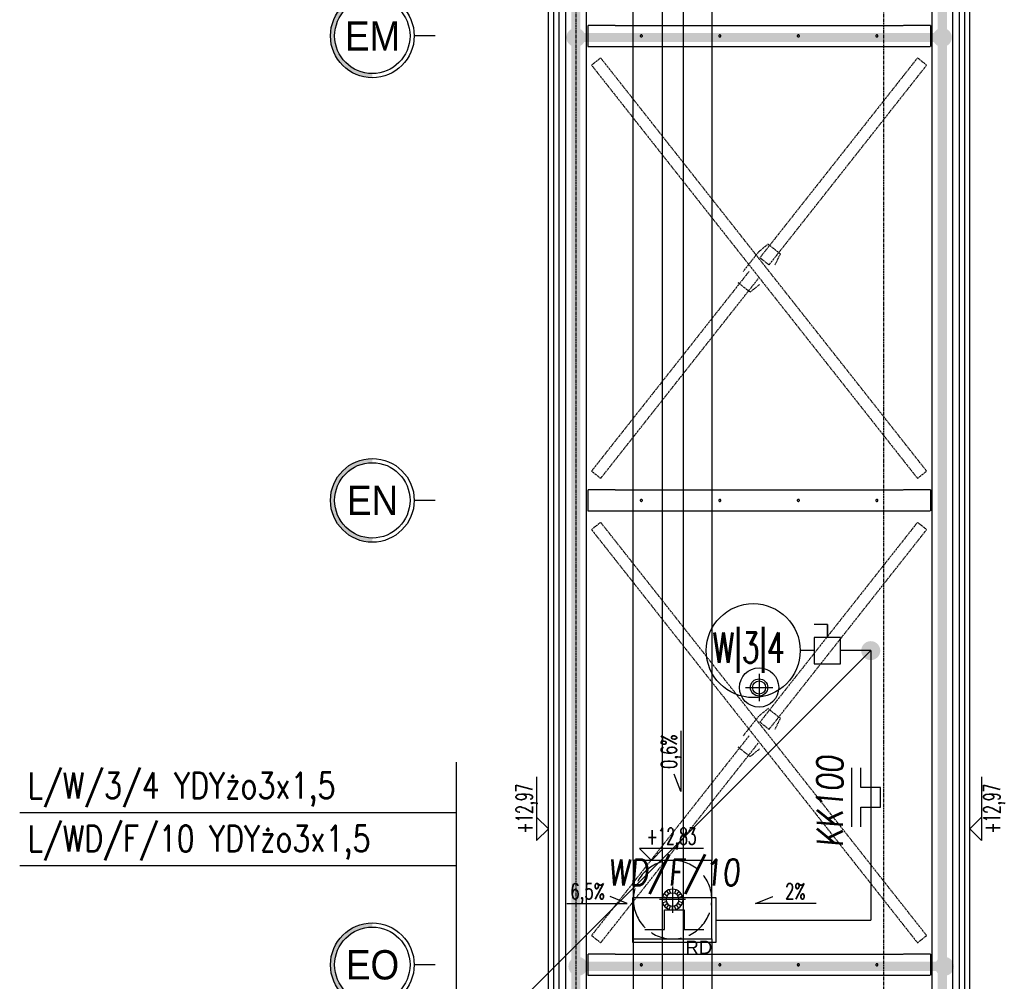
# Model space of a CAD drawing. Extents: x 3880 to 129921, y -116796 to -57711.
# Tile 39 of 110: x 51112 to 51865, y -101324 to -100589. Entities that reach past the tile are written whole.
import ezdxf
from ezdxf.enums import TextEntityAlignment as Align

# ---------------------------------------------------------------- set-up
doc = ezdxf.new("R2010")
doc.units = 0
doc.header["$LTSCALE"] = 2
for name, pattern in [('ACAD_ISO02W100', [15, 12, -3]), ('ACAD_ISO10W100', [18.5, 12, -3, 0.5, -3]), ('CENTER', [2, 1.25, -0.25, 0.25, -0.25]), ('DASHED', [0.75, 0.5, -0.25])]:
    doc.linetypes.add(name, pattern=pattern)
doc.layers.get('0').update_dxf_attribs({"color": 101, "linetype": 'CONTINUOUS'})
for name, color, linetype in [('Det-metal', 141, 'CONTINUOUS'), ('E35', 6, 'CONTINUOUS'), ('E50', 3, 'CONTINUOUS'), ('Ins-went', 141, 'CONTINUOUS'), ('Ins-wod', 152, 'CONTINUOUS'), ('Opis-rzedne', 52, 'CONTINUOUS'), ('Opis-spadki', 61, 'CONTINUOUS'), ('Os-osie glowne', 1, 'CENTER'), ('Os-osie-opis', 2, 'CONTINUOUS'), ('Sc-systemowe', 150, 'CONTINUOUS'), ('W-idok', 9, 'CONTINUOUS')]:
    doc.layers.add(name, color=color, linetype=linetype)
doc.styles.add('dwg_opis duży', font='ARIAL.TTF', dxfattribs={"width": 0.9})
doc.styles.add('dwg_opis podstawowy', font='romans.shx', dxfattribs={"width": 0.9})
doc.styles.add('ROMANS', font='romans', dxfattribs={"width": 0.85})
doc.styles.add('TYTUL2', font='ARIAL.TTF')

# ---------------------------------------------------------------- blocks, each defined once
blk = doc.blocks.new('A$C5F9C5678')
at = {"layer": 'E35'}
for p, q in [((-39.17, 9.89), (-39.17, 24.89)), ((-39.17, 24.89), (-24.17, 24.89)), ((-24.17, 24.89), (-24.17, 9.89)), ((-54.17, 9.89), (-39.17, 9.89)), ((-24.17, 9.89), (-9.17, 9.89))]:
    blk.add_line(p, q, dxfattribs=at)
blk.add_lwpolyline([(-63.34, 34.37), (0, 34.37), (0, 0), (-63.34, 0)], close=True, dxfattribs=at)
blk = doc.blocks.new('A$C396C56EA')
at = {"layer": 'E35'}
for p, q in [((0, 0), (45, 0)), ((0, -6.86), (15, -6.86)), ((15, -6.86), (15, -21.86)), ((30, -21.86), (30, -6.86)), ((30, -6.86), (45, -6.86)), ((15, -21.86), (30, -21.86))]:
    blk.add_line(p, q, dxfattribs=at)
blk = doc.blocks.new('_kgjdskfgjkfh')
at = {"linetype": 'Continuous', "ltscale": 7}
for p, q in [((-2.47, 7.61), (-1.55, 4.76)), ((0, 8), (0, 5)), ((2.47, 7.61), (1.55, 4.76)), ((-8, 0), (-5, 0)), ((-7.61, 2.47), (-4.76, 1.55)), ((-6.47, 4.7), (-4.05, 2.94)), ((-4.7, 6.47), (-2.94, 4.05)), ((4.7, 6.47), (2.94, 4.05)), ((6.47, 4.7), (4.05, 2.94)), ((7.61, 2.47), (4.76, 1.55)), ((8, 0), (5, 0)), ((-7.61, -2.47), (-4.76, -1.55)), ((-6.47, -4.7), (-4.05, -2.94)), ((-4.7, -6.47), (-2.94, -4.05)), ((-2.47, -7.61), (-1.55, -4.76)), ((0, -8), (0, -5)), ((2.47, -7.61), (1.55, -4.76)), ((4.7, -6.47), (2.94, -4.05)), ((6.47, -4.7), (4.05, -2.94)), ((7.61, -2.47), (4.76, -1.55))]:
    blk.add_line(p, q, dxfattribs=at)
at = {"linetype": 'ACAD_ISO10W100'}
for p, q in [((0, 10), (0, -10)), ((10, 0), (-10, 0))]:
    blk.add_line(p, q, dxfattribs=at)
at = {"linetype": 'ACAD_ISO02W100'}
blk.add_circle((0, 0), 30, dxfattribs=at)
at = {"linetype": 'Continuous', "ltscale": 7}
for radius in [8, 5]:
    blk.add_circle((0, 0), radius, dxfattribs=at)
blk = doc.blocks.new('_opis_osi')
blk.add_hatch(color=256).paths.add_polyline_path([(32, -32), (28.8, -32, -1), (-28.8, -32), (-32, -32, 1)])
for radius in [32, 28.8]:
    blk.add_circle((0, -32), radius)
at = {"style": 'dwg_opis duży', "width": 0.9}
blk.add_attdef('AXNAMEV', text='', height=22.4, rotation=90, dxfattribs=at).set_placement((0, -32), align=Align.MIDDLE_CENTER)
blk = doc.blocks.new('SPADKI')
at = {"ltscale": 25}
blk.add_lwpolyline([(0, 0), (0, -70), (-8, -50), (-8, -50)], dxfattribs=at)
at = {"ltscale": 25, "style": 'ROMANS', "width": 0.7}
blk.add_attdef('SP%', text='', height=18, rotation=90, dxfattribs=at).set_placement((-4.9, -24), align=Align.CENTER)
blk = doc.blocks.new('dwg_kota arch 50')
blk.add_lwpolyline([(39.75, 9), (-9, 9), (0, 0), (9, 9)])
at = {"style": 'dwg_opis podstawowy', "width": 0.6}
blk.add_attdef('KOTA_ARCH', text='', height=12.75, dxfattribs=at).set_placement((15.375, 8.25), align=Align.BOTTOM_CENTER)

msp = doc.modelspace()

# ---------------------------------------------------------------- linework, layer by layer
at = {"layer": 'Det-metal', "linetype": 'DASHED', "ltscale": 0.5}
for p, q in [((51529.547, -99715.82), (51529.547, -101486.82)), ((51545.547, -101486.82), (51545.547, -99715.82)), ((51809.547, -99715.82), (51809.547, -101486.82)), ((51825.547, -101486.82), (51825.547, -99715.82)), ((51567.547, -100593.32), (51546.547, -100593.32)), ((51546.547, -100593.32), (51546.547, -100609.32)), ((51567.547, -100593.32), (51787.547, -100593.32)), ((51808.547, -100593.32), (51787.547, -100593.32)), ((51808.547, -100593.32), (51808.547, -100609.32)), ((51586.768, -100601.142), (51586.747, -100601.32)), ((51586.747, -100601.32), (51586.768, -100601.498)), ((51586.827, -100600.973), (51586.768, -100601.142)), ((51586.768, -100601.498), (51586.827, -100601.667)), ((51586.922, -100600.821), (51586.827, -100600.973)), ((51586.827, -100601.667), (51586.922, -100601.819)), ((51587.049, -100600.694), (51586.922, -100600.821)), ((51586.922, -100601.819), (51587.049, -100601.945)), ((51587.2, -100600.599), (51587.049, -100600.694)), ((51587.049, -100601.945), (51587.2, -100602.041)), ((51587.369, -100600.54), (51587.2, -100600.599)), ((51587.2, -100602.041), (51587.369, -100602.1)), ((51587.547, -100600.52), (51587.369, -100600.54)), ((51587.369, -100602.1), (51587.547, -100602.12)), ((51587.725, -100600.54), (51587.547, -100600.52)), ((51587.547, -100602.12), (51587.725, -100602.1)), ((51587.895, -100600.599), (51587.725, -100600.54)), ((51587.725, -100602.1), (51587.895, -100602.041)), ((51588.046, -100600.694), (51587.895, -100600.599)), ((51587.895, -100602.041), (51588.046, -100601.945)), ((51588.173, -100600.821), (51588.046, -100600.694)), ((51588.046, -100601.945), (51588.173, -100601.819)), ((51588.268, -100600.973), (51588.173, -100600.821)), ((51588.173, -100601.819), (51588.268, -100601.667)), ((51588.327, -100601.142), (51588.268, -100600.973)), ((51588.268, -100601.667), (51588.327, -100601.498)), ((51588.347, -100601.32), (51588.327, -100601.142)), ((51588.327, -100601.498), (51588.347, -100601.32)), ((51646.768, -100601.142), (51646.747, -100601.32)), ((51646.747, -100601.32), (51646.768, -100601.498)), ((51646.827, -100600.973), (51646.768, -100601.142)), ((51646.768, -100601.498), (51646.827, -100601.667)), ((51646.922, -100600.821), (51646.827, -100600.973)), ((51646.827, -100601.667), (51646.922, -100601.819)), ((51647.049, -100600.694), (51646.922, -100600.821)), ((51646.922, -100601.819), (51647.049, -100601.945)), ((51647.2, -100600.599), (51647.049, -100600.694)), ((51647.049, -100601.945), (51647.2, -100602.041)), ((51647.369, -100600.54), (51647.2, -100600.599)), ((51647.2, -100602.041), (51647.369, -100602.1)), ((51647.547, -100600.52), (51647.369, -100600.54)), ((51647.369, -100602.1), (51647.547, -100602.12)), ((51647.725, -100600.54), (51647.547, -100600.52)), ((51647.547, -100602.12), (51647.725, -100602.1)), ((51647.895, -100600.599), (51647.725, -100600.54)), ((51647.725, -100602.1), (51647.895, -100602.041)), ((51648.046, -100600.694), (51647.895, -100600.599)), ((51647.895, -100602.041), (51648.046, -100601.945)), ((51648.173, -100600.821), (51648.046, -100600.694)), ((51648.046, -100601.945), (51648.173, -100601.819)), ((51648.268, -100600.973), (51648.173, -100600.821)), ((51648.173, -100601.819), (51648.268, -100601.667)), ((51648.327, -100601.142), (51648.268, -100600.973)), ((51648.268, -100601.667), (51648.327, -100601.498)), ((51648.347, -100601.32), (51648.327, -100601.142)), ((51648.327, -100601.498), (51648.347, -100601.32)), ((51706.768, -100601.142), (51706.747, -100601.32)), ((51706.747, -100601.32), (51706.768, -100601.498)), ((51706.827, -100600.973), (51706.768, -100601.142)), ((51706.768, -100601.498), (51706.827, -100601.667)), ((51706.922, -100600.821), (51706.827, -100600.973)), ((51706.827, -100601.667), (51706.922, -100601.819)), ((51707.049, -100600.694), (51706.922, -100600.821)), ((51706.922, -100601.819), (51707.049, -100601.945)), ((51707.2, -100600.599), (51707.049, -100600.694)), ((51707.049, -100601.945), (51707.2, -100602.041)), ((51707.369, -100600.54), (51707.2, -100600.599)), ((51707.2, -100602.041), (51707.369, -100602.1)), ((51707.547, -100600.52), (51707.369, -100600.54)), ((51707.369, -100602.1), (51707.547, -100602.12)), ((51707.725, -100600.54), (51707.547, -100600.52)), ((51707.547, -100602.12), (51707.725, -100602.1)), ((51707.895, -100600.599), (51707.725, -100600.54)), ((51707.725, -100602.1), (51707.895, -100602.041)), ((51708.046, -100600.694), (51707.895, -100600.599)), ((51707.895, -100602.041), (51708.046, -100601.945)), ((51708.173, -100600.821), (51708.046, -100600.694)), ((51708.046, -100601.945), (51708.173, -100601.819)), ((51708.268, -100600.973), (51708.173, -100600.821)), ((51708.173, -100601.819), (51708.268, -100601.667)), ((51708.327, -100601.142), (51708.268, -100600.973)), ((51708.268, -100601.667), (51708.327, -100601.498)), ((51708.347, -100601.32), (51708.327, -100601.142)), ((51708.327, -100601.498), (51708.347, -100601.32)), ((51766.768, -100601.142), (51766.747, -100601.32)), ((51766.747, -100601.32), (51766.768, -100601.498)), ((51766.827, -100600.973), (51766.768, -100601.142)), ((51766.768, -100601.498), (51766.827, -100601.667)), ((51766.922, -100600.821), (51766.827, -100600.973)), ((51766.827, -100601.667), (51766.922, -100601.819)), ((51767.049, -100600.694), (51766.922, -100600.821)), ((51766.922, -100601.819), (51767.049, -100601.945)), ((51767.2, -100600.599), (51767.049, -100600.694)), ((51767.049, -100601.945), (51767.2, -100602.041)), ((51767.369, -100600.54), (51767.2, -100600.599)), ((51767.2, -100602.041), (51767.369, -100602.1)), ((51767.547, -100600.52), (51767.369, -100600.54)), ((51767.369, -100602.1), (51767.547, -100602.12)), ((51767.725, -100600.54), (51767.547, -100600.52)), ((51767.547, -100602.12), (51767.725, -100602.1)), ((51767.895, -100600.599), (51767.725, -100600.54)), ((51767.725, -100602.1), (51767.895, -100602.041)), ((51768.046, -100600.694), (51767.895, -100600.599)), ((51767.895, -100602.041), (51768.046, -100601.945)), ((51768.173, -100600.821), (51768.046, -100600.694)), ((51768.046, -100601.945), (51768.173, -100601.819)), ((51768.268, -100600.973), (51768.173, -100600.821)), ((51768.173, -100601.819), (51768.268, -100601.667)), ((51768.327, -100601.142), (51768.268, -100600.973)), ((51768.268, -100601.667), (51768.327, -100601.498)), ((51768.347, -100601.32), (51768.327, -100601.142)), ((51768.327, -100601.498), (51768.347, -100601.32)), ((51546.547, -100609.32), (51567.547, -100609.32)), ((51567.547, -100609.32), (51787.547, -100609.32)), ((51787.547, -100609.32), (51808.547, -100609.32)), ((51556.469, -100618.132), (51549.489, -100623.638)), ((51549.489, -100623.638), (51567.547, -100646.533)), ((51567.547, -100632.178), (51556.469, -100618.132)), ((51798.626, -100618.132), (51787.547, -100632.178)), ((51787.547, -100646.533), (51805.606, -100623.638)), ((51805.606, -100623.638), (51798.713, -100618.201)), ((51787.547, -100911.107), (51567.547, -100632.178)), ((51787.547, -100632.178), (51678.167, -100770.857)), ((51567.547, -100646.533), (51787.547, -100925.462)), ((51685.147, -100776.363), (51787.547, -100646.533)), ((51684.377, -100760.472), (51677.233, -100766.3)), ((51693.799, -100767.904), (51684.377, -100760.472)), ((51677.233, -100766.3), (51665.299, -100781.431)), ((51689.796, -100776.209), (51693.799, -100767.904)), ((51685.147, -100776.363), (51678.167, -100770.857)), ((51669.948, -100781.277), (51567.547, -100911.107)), ((51567.547, -100925.462), (51676.928, -100786.783)), ((51661.296, -100789.736), (51670.718, -100797.168)), ((51670.718, -100797.168), (51677.862, -100791.34)), ((51567.547, -100911.107), (51549.489, -100934.002)), ((51805.606, -100934.002), (51787.547, -100911.107)), ((51556.469, -100939.508), (51567.547, -100925.462)), ((51787.547, -100925.462), (51798.626, -100939.508)), ((51556.469, -100939.508), (51549.489, -100934.003)), ((51798.626, -100939.508), (51805.606, -100934.002)), ((51567.547, -100948.32), (51546.547, -100948.32)), ((51546.547, -100948.32), (51546.547, -100964.32)), ((51567.547, -100948.32), (51787.547, -100948.32)), ((51808.547, -100948.32), (51787.547, -100948.32)), ((51808.547, -100948.32), (51808.547, -100964.32)), ((51586.768, -100956.142), (51586.747, -100956.32)), ((51586.827, -100955.973), (51586.768, -100956.142)), ((51586.922, -100955.821), (51586.827, -100955.973)), ((51587.049, -100955.694), (51586.922, -100955.821)), ((51587.2, -100955.599), (51587.049, -100955.694)), ((51587.369, -100955.54), (51587.2, -100955.599)), ((51587.547, -100955.52), (51587.369, -100955.54)), ((51587.725, -100955.54), (51587.547, -100955.52)), ((51587.895, -100955.599), (51587.725, -100955.54)), ((51588.046, -100955.694), (51587.895, -100955.599)), ((51588.173, -100955.821), (51588.046, -100955.694)), ((51588.268, -100955.973), (51588.173, -100955.821)), ((51588.327, -100956.142), (51588.268, -100955.973)), ((51588.347, -100956.32), (51588.327, -100956.142)), ((51646.768, -100956.142), (51646.747, -100956.32)), ((51646.827, -100955.973), (51646.768, -100956.142)), ((51646.922, -100955.821), (51646.827, -100955.973)), ((51647.049, -100955.694), (51646.922, -100955.821)), ((51647.2, -100955.599), (51647.049, -100955.694)), ((51647.369, -100955.54), (51647.2, -100955.599)), ((51647.547, -100955.52), (51647.369, -100955.54)), ((51647.725, -100955.54), (51647.547, -100955.52)), ((51647.895, -100955.599), (51647.725, -100955.54)), ((51648.046, -100955.694), (51647.895, -100955.599)), ((51648.173, -100955.821), (51648.046, -100955.694)), ((51648.268, -100955.973), (51648.173, -100955.821)), ((51648.327, -100956.142), (51648.268, -100955.973)), ((51648.347, -100956.32), (51648.327, -100956.142)), ((51706.768, -100956.142), (51706.747, -100956.32)), ((51706.827, -100955.973), (51706.768, -100956.142)), ((51706.922, -100955.821), (51706.827, -100955.973)), ((51707.049, -100955.694), (51706.922, -100955.821)), ((51707.2, -100955.599), (51707.049, -100955.694)), ((51707.369, -100955.54), (51707.2, -100955.599)), ((51707.547, -100955.52), (51707.369, -100955.54)), ((51707.725, -100955.54), (51707.547, -100955.52)), ((51707.895, -100955.599), (51707.725, -100955.54)), ((51708.046, -100955.694), (51707.895, -100955.599)), ((51708.173, -100955.821), (51708.046, -100955.694)), ((51708.268, -100955.973), (51708.173, -100955.821)), ((51708.327, -100956.142), (51708.268, -100955.973)), ((51708.347, -100956.32), (51708.327, -100956.142)), ((51766.768, -100956.142), (51766.747, -100956.32)), ((51766.827, -100955.973), (51766.768, -100956.142)), ((51766.922, -100955.821), (51766.827, -100955.973)), ((51767.049, -100955.694), (51766.922, -100955.821)), ((51767.2, -100955.599), (51767.049, -100955.694)), ((51767.369, -100955.54), (51767.2, -100955.599)), ((51767.547, -100955.52), (51767.369, -100955.54)), ((51767.725, -100955.54), (51767.547, -100955.52)), ((51767.895, -100955.599), (51767.725, -100955.54)), ((51768.046, -100955.694), (51767.895, -100955.599)), ((51768.173, -100955.821), (51768.046, -100955.694)), ((51768.268, -100955.973), (51768.173, -100955.821)), ((51768.327, -100956.142), (51768.268, -100955.973)), ((51768.347, -100956.32), (51768.327, -100956.142)), ((51586.747, -100956.32), (51586.768, -100956.498)), ((51586.768, -100956.498), (51586.827, -100956.667)), ((51586.827, -100956.667), (51586.922, -100956.819)), ((51586.922, -100956.819), (51587.049, -100956.945)), ((51587.049, -100956.945), (51587.2, -100957.04)), ((51587.2, -100957.04), (51587.369, -100957.1)), ((51587.369, -100957.1), (51587.547, -100957.12)), ((51587.547, -100957.12), (51587.725, -100957.1)), ((51587.725, -100957.1), (51587.895, -100957.04)), ((51587.895, -100957.04), (51588.046, -100956.945)), ((51588.046, -100956.945), (51588.173, -100956.819)), ((51588.173, -100956.819), (51588.268, -100956.667)), ((51588.268, -100956.667), (51588.327, -100956.498)), ((51588.327, -100956.498), (51588.347, -100956.32)), ((51646.747, -100956.32), (51646.768, -100956.498)), ((51646.768, -100956.498), (51646.827, -100956.667)), ((51646.827, -100956.667), (51646.922, -100956.819)), ((51646.922, -100956.819), (51647.049, -100956.945)), ((51647.049, -100956.945), (51647.2, -100957.04)), ((51647.2, -100957.04), (51647.369, -100957.1)), ((51647.369, -100957.1), (51647.547, -100957.12)), ((51647.547, -100957.12), (51647.725, -100957.1)), ((51647.725, -100957.1), (51647.895, -100957.04)), ((51647.895, -100957.04), (51648.046, -100956.945)), ((51648.046, -100956.945), (51648.173, -100956.819)), ((51648.173, -100956.819), (51648.268, -100956.667)), ((51648.268, -100956.667), (51648.327, -100956.498)), ((51648.327, -100956.498), (51648.347, -100956.32)), ((51706.747, -100956.32), (51706.768, -100956.498)), ((51706.768, -100956.498), (51706.827, -100956.667)), ((51706.827, -100956.667), (51706.922, -100956.819)), ((51706.922, -100956.819), (51707.049, -100956.945)), ((51707.049, -100956.945), (51707.2, -100957.04)), ((51707.2, -100957.04), (51707.369, -100957.1)), ((51707.369, -100957.1), (51707.547, -100957.12)), ((51707.547, -100957.12), (51707.725, -100957.1)), ((51707.725, -100957.1), (51707.895, -100957.04)), ((51707.895, -100957.04), (51708.046, -100956.945)), ((51708.046, -100956.945), (51708.173, -100956.819)), ((51708.173, -100956.819), (51708.268, -100956.667)), ((51708.268, -100956.667), (51708.327, -100956.498)), ((51708.327, -100956.498), (51708.347, -100956.32)), ((51766.747, -100956.32), (51766.768, -100956.498)), ((51766.768, -100956.498), (51766.827, -100956.667)), ((51766.827, -100956.667), (51766.922, -100956.819)), ((51766.922, -100956.819), (51767.049, -100956.945)), ((51767.049, -100956.945), (51767.2, -100957.04)), ((51767.2, -100957.04), (51767.369, -100957.1)), ((51767.369, -100957.1), (51767.547, -100957.12)), ((51767.547, -100957.12), (51767.725, -100957.1)), ((51767.725, -100957.1), (51767.895, -100957.04)), ((51767.895, -100957.04), (51768.046, -100956.945)), ((51768.046, -100956.945), (51768.173, -100956.819)), ((51768.173, -100956.819), (51768.268, -100956.667)), ((51768.268, -100956.667), (51768.327, -100956.498)), ((51768.327, -100956.498), (51768.347, -100956.32)), ((51546.547, -100964.32), (51567.547, -100964.32)), ((51567.547, -100964.32), (51787.547, -100964.32)), ((51787.547, -100964.32), (51808.547, -100964.32)), ((51556.469, -100973.132), (51549.489, -100978.638)), ((51549.489, -100978.638), (51567.547, -101001.533)), ((51567.547, -100987.178), (51556.469, -100973.132)), ((51798.626, -100973.132), (51787.547, -100987.178)), ((51787.547, -101001.533), (51805.606, -100978.638)), ((51805.606, -100978.638), (51798.713, -100973.201)), ((51787.547, -101266.107), (51567.547, -100987.178)), ((51787.547, -100987.178), (51678.167, -101125.857)), ((51567.547, -101001.533), (51787.547, -101280.462)), ((51685.147, -101131.363), (51787.547, -101001.533)), ((51677.233, -101121.3), (51665.299, -101136.431)), ((51684.377, -101115.472), (51677.233, -101121.3)), ((51693.799, -101122.904), (51684.377, -101115.472)), ((51685.147, -101131.363), (51678.167, -101125.857)), ((51689.796, -101131.209), (51693.799, -101122.904)), ((51669.948, -101136.277), (51567.547, -101266.107)), ((51567.547, -101280.462), (51676.928, -101141.783)), ((51661.296, -101144.736), (51670.718, -101152.168)), ((51670.718, -101152.168), (51677.862, -101146.34)), ((51567.547, -101266.107), (51549.489, -101289.002)), ((51805.606, -101289.002), (51787.547, -101266.107)), ((51556.469, -101294.508), (51567.547, -101280.462)), ((51787.547, -101280.462), (51798.626, -101294.508)), ((51556.469, -101294.508), (51549.489, -101289.002)), ((51798.626, -101294.508), (51805.606, -101289.002)), ((51567.547, -101303.32), (51546.547, -101303.32)), ((51546.547, -101303.32), (51546.547, -101319.32)), ((51567.547, -101303.32), (51787.547, -101303.32)), ((51808.547, -101303.32), (51787.547, -101303.32)), ((51808.547, -101303.32), (51808.547, -101319.32)), ((51586.768, -101311.142), (51586.747, -101311.32)), ((51586.747, -101311.32), (51586.768, -101311.498)), ((51586.827, -101310.973), (51586.768, -101311.142)), ((51586.768, -101311.498), (51586.827, -101311.667)), ((51586.922, -101310.821), (51586.827, -101310.973)), ((51586.827, -101311.667), (51586.922, -101311.819)), ((51587.049, -101310.695), (51586.922, -101310.821)), ((51586.922, -101311.819), (51587.049, -101311.945)), ((51587.2, -101310.599), (51587.049, -101310.695)), ((51587.049, -101311.945), (51587.2, -101312.041)), ((51587.369, -101310.54), (51587.2, -101310.599)), ((51587.2, -101312.041), (51587.369, -101312.1)), ((51587.547, -101310.52), (51587.369, -101310.54)), ((51587.369, -101312.1), (51587.547, -101312.12)), ((51587.725, -101310.54), (51587.547, -101310.52)), ((51587.547, -101312.12), (51587.725, -101312.1)), ((51587.895, -101310.599), (51587.725, -101310.54)), ((51587.725, -101312.1), (51587.895, -101312.041)), ((51588.046, -101310.695), (51587.895, -101310.599)), ((51587.895, -101312.041), (51588.046, -101311.945)), ((51588.173, -101310.821), (51588.046, -101310.695)), ((51588.046, -101311.945), (51588.173, -101311.819)), ((51588.268, -101310.973), (51588.173, -101310.821)), ((51588.173, -101311.819), (51588.268, -101311.667)), ((51588.327, -101311.142), (51588.268, -101310.973)), ((51588.268, -101311.667), (51588.327, -101311.498)), ((51588.347, -101311.32), (51588.327, -101311.142)), ((51588.327, -101311.498), (51588.347, -101311.32)), ((51646.768, -101311.142), (51646.747, -101311.32)), ((51646.747, -101311.32), (51646.768, -101311.498)), ((51646.827, -101310.973), (51646.768, -101311.142)), ((51646.768, -101311.498), (51646.827, -101311.667)), ((51646.922, -101310.821), (51646.827, -101310.973)), ((51646.827, -101311.667), (51646.922, -101311.819)), ((51647.049, -101310.695), (51646.922, -101310.821)), ((51646.922, -101311.819), (51647.049, -101311.945)), ((51647.2, -101310.599), (51647.049, -101310.695)), ((51647.049, -101311.945), (51647.2, -101312.041)), ((51647.369, -101310.54), (51647.2, -101310.599)), ((51647.2, -101312.041), (51647.369, -101312.1)), ((51647.547, -101310.52), (51647.369, -101310.54)), ((51647.369, -101312.1), (51647.547, -101312.12)), ((51647.725, -101310.54), (51647.547, -101310.52)), ((51647.547, -101312.12), (51647.725, -101312.1)), ((51647.895, -101310.599), (51647.725, -101310.54)), ((51647.725, -101312.1), (51647.895, -101312.041)), ((51648.046, -101310.695), (51647.895, -101310.599)), ((51647.895, -101312.041), (51648.046, -101311.945)), ((51648.173, -101310.821), (51648.046, -101310.695)), ((51648.046, -101311.945), (51648.173, -101311.819)), ((51648.268, -101310.973), (51648.173, -101310.821)), ((51648.173, -101311.819), (51648.268, -101311.667)), ((51648.327, -101311.142), (51648.268, -101310.973)), ((51648.268, -101311.667), (51648.327, -101311.498)), ((51648.347, -101311.32), (51648.327, -101311.142)), ((51648.327, -101311.498), (51648.347, -101311.32)), ((51706.768, -101311.142), (51706.747, -101311.32)), ((51706.747, -101311.32), (51706.768, -101311.498)), ((51706.827, -101310.973), (51706.768, -101311.142)), ((51706.768, -101311.498), (51706.827, -101311.667)), ((51706.922, -101310.821), (51706.827, -101310.973)), ((51706.827, -101311.667), (51706.922, -101311.819)), ((51707.049, -101310.695), (51706.922, -101310.821)), ((51706.922, -101311.819), (51707.049, -101311.945)), ((51707.2, -101310.599), (51707.049, -101310.695)), ((51707.049, -101311.945), (51707.2, -101312.041)), ((51707.369, -101310.54), (51707.2, -101310.599)), ((51707.2, -101312.041), (51707.369, -101312.1)), ((51707.547, -101310.52), (51707.369, -101310.54)), ((51707.369, -101312.1), (51707.547, -101312.12)), ((51707.725, -101310.54), (51707.547, -101310.52)), ((51707.547, -101312.12), (51707.725, -101312.1)), ((51707.895, -101310.599), (51707.725, -101310.54)), ((51707.725, -101312.1), (51707.895, -101312.041)), ((51708.046, -101310.695), (51707.895, -101310.599)), ((51707.895, -101312.041), (51708.046, -101311.945)), ((51708.173, -101310.821), (51708.046, -101310.695)), ((51708.046, -101311.945), (51708.173, -101311.819)), ((51708.268, -101310.973), (51708.173, -101310.821)), ((51708.173, -101311.819), (51708.268, -101311.667)), ((51708.327, -101311.142), (51708.268, -101310.973)), ((51708.268, -101311.667), (51708.327, -101311.498)), ((51708.347, -101311.32), (51708.327, -101311.142)), ((51708.327, -101311.498), (51708.347, -101311.32)), ((51766.768, -101311.142), (51766.747, -101311.32)), ((51766.747, -101311.32), (51766.768, -101311.498)), ((51766.827, -101310.973), (51766.768, -101311.142)), ((51766.768, -101311.498), (51766.827, -101311.667)), ((51766.922, -101310.821), (51766.827, -101310.973)), ((51766.827, -101311.667), (51766.922, -101311.819)), ((51767.049, -101310.695), (51766.922, -101310.821)), ((51766.922, -101311.819), (51767.049, -101311.945)), ((51767.2, -101310.599), (51767.049, -101310.695)), ((51767.049, -101311.945), (51767.2, -101312.041)), ((51767.369, -101310.54), (51767.2, -101310.599)), ((51767.2, -101312.041), (51767.369, -101312.1)), ((51767.547, -101310.52), (51767.369, -101310.54)), ((51767.369, -101312.1), (51767.547, -101312.12)), ((51767.725, -101310.54), (51767.547, -101310.52)), ((51767.547, -101312.12), (51767.725, -101312.1)), ((51767.895, -101310.599), (51767.725, -101310.54)), ((51767.725, -101312.1), (51767.895, -101312.041)), ((51768.046, -101310.695), (51767.895, -101310.599)), ((51767.895, -101312.041), (51768.046, -101311.945)), ((51768.173, -101310.821), (51768.046, -101310.695)), ((51768.046, -101311.945), (51768.173, -101311.819)), ((51768.268, -101310.973), (51768.173, -101310.821)), ((51768.173, -101311.819), (51768.268, -101311.667)), ((51768.327, -101311.142), (51768.268, -101310.973)), ((51768.268, -101311.667), (51768.327, -101311.498)), ((51768.347, -101311.32), (51768.327, -101311.142)), ((51768.327, -101311.498), (51768.347, -101311.32)), ((51546.547, -101319.32), (51567.547, -101319.32)), ((51567.547, -101319.32), (51787.547, -101319.32)), ((51787.547, -101319.32), (51808.547, -101319.32))]:
    msp.add_line(p, q, dxfattribs=at)
at = {"layer": 'E35', "ltscale": 0.5}
msp.add_line((51729.751, -101051.185), (51719.751, -101051.185), dxfattribs=at)
at = {"layer": 'E35'}
for p, q in [((51446.127, -101387.926), (51762.868, -101071.185)), ((51446.127, -101156.356), (51446.127, -101387.926)), ((51446.127, -101195.174), (51112.491, -101195.174)), ((51446.127, -101235.769), (51112.491, -101235.769))]:
    msp.add_line(p, q, dxfattribs=at)
at = {"layer": 'E35', "ltscale": 0.5}
for points in [[(51729.751, -101061.185), (51729.751, -101051.185), (51729.751, -101051.185), (51729.751, -101061.185)], [(51739.751, -101081.185), (51739.751, -101061.185), (51719.751, -101061.185), (51719.751, -101081.185)]]:
    msp.add_lwpolyline(points, close=True, dxfattribs=at)
at = {"layer": 'E50'}
for p, q in [((51719.751, -101071.185), (51708.986, -101071.185)), ((51762.868, -101071.185), (51739.751, -101071.185)), ((51762.868, -101071.185), (51762.868, -101277.116)), ((51644.235, -101277.116), (51762.868, -101277.116))]:
    msp.add_line(p, q, dxfattribs=at)
at = {"layer": 'E50', "const_width": 7}
for points in [[(51537.547, -96355.492), (51537.547, -101998.505)], [(51817.547, -96355.492), (51817.572, -101998.505)], [(51537.547, -100602.505), (51817.547, -100602.505)], [(51539.125, -101312.505), (51819.125, -101312.505)]]:
    msp.add_lwpolyline(points, dxfattribs=at)
for points in [[(51533.797, -100602.505, -1), (51541.297, -100602.505, -1)], [(51813.797, -100602.505, -1), (51821.297, -100602.505, -1)], [(51759.118, -101071.185, -1), (51766.618, -101071.185, -1)], [(51535.375, -101312.505, -1), (51542.875, -101312.505, -1)], [(51815.375, -101312.505, -1), (51822.875, -101312.505, -1)]]:
    msp.add_lwpolyline(points, format="xyb", close=True, dxfattribs=at)
at = {"layer": 'E50', "color": 6}
msp.add_circle((51673.077, -101071.185), 35.909, dxfattribs=at)
at = {"layer": 'Ins-went'}
for p, q in [((51677.547, -101088.962), (51677.547, -101109.747)), ((51667.155, -101099.354), (51687.94, -101099.354))]:
    msp.add_line(p, q, dxfattribs=at)
for radius in [15, 6.6, 5]:
    msp.add_circle((51677.547, -101099.354), radius, dxfattribs=at)
at = {"layer": 'Ins-wod'}
for points in [[(51516.547, -102029.82), (51516.547, -96290.837)], [(51838.547, -102029.82), (51838.547, -96290.837)]]:
    msp.add_lwpolyline(points, dxfattribs=at)
at = {"layer": 'Ins-wod', "linetype": 'DASHED', "ltscale": 0.5}
for points in [[(51603.406, -96848.501), (51603.406, -102167.82)], [(51619.406, -96848.501), (51619.406, -102151.82)]]:
    msp.add_lwpolyline(points, dxfattribs=at)
at = {"layer": 'Os-osie glowne'}
for points in [[(51537.547, -95788.505), (51537.547, -103392.711)], [(51772.547, -95788.505), (51772.547, -102137.034)]]:
    msp.add_lwpolyline(points, dxfattribs=at)
at = {"layer": 'Os-osie-opis'}
for points in [[(51429.982, -100601.32), (51413.982, -100601.32)], [(51429.982, -100956.32), (51413.982, -100956.32)], [(51429.982, -101311.32), (51413.982, -101311.32)]]:
    msp.add_lwpolyline(points, dxfattribs=at)
at = {"layer": 'Sc-systemowe'}
for points in [[(51520.547, -99156.947), (51520.547, -102029.82)], [(51524.547, -99156.947), (51524.547, -102029.82)], [(51830.547, -99156.947), (51830.547, -102029.82)], [(51834.547, -99156.947), (51834.547, -102029.82)]]:
    msp.add_lwpolyline(points, dxfattribs=at)
at = {"layer": 'W-idok'}
for points in [[(51581.406, -101231.505), (51581.406, -99961.763)], [(51641.406, -99961.763), (51641.406, -101231.505)], [(51581.406, -101291.505), (51581.406, -102029.82)], [(51641.406, -101291.505), (51641.406, -102029.82)]]:
    msp.add_lwpolyline(points, dxfattribs=at)
msp.add_lwpolyline([(51581.406, -101291.505), (51641.406, -101291.505), (51641.406, -101231.505), (51581.406, -101231.505)], close=True, dxfattribs=at)

# ---------------------------------------------------------------- block references
at = {"layer": 'E35', "rotation": 90}
msp.add_blockref('A$C396C56EA', (51748.51, -101205.823), dxfattribs=at)
at = {"layer": 'E35'}
msp.add_blockref('A$C5F9C5678', (51644.43, -101294.3), dxfattribs=at)
at = {"layer": 'Ins-wod', "xscale": -1, "rotation": 270}
msp.add_blockref('_kgjdskfgjkfh', (51611.406, -101261.505), dxfattribs=at)
at = {"layer": 'Opis-rzedne', "rotation": 90}
msp.add_blockref('dwg_kota arch 50', (51516.547, -101207.361), dxfattribs=at).add_auto_attribs({'KOTA_ARCH': '+12,97'})
at = {"layer": 'Opis-rzedne'}
ref = msp.add_blockref('dwg_kota arch 50', (51838.547, -101207.361), dxfattribs=dict(at, xscale=-1, rotation=270))
ref.add_attrib('KOTA_ARCH', '+12,97', dxfattribs={"layer": '0', "height": 12.75, "rotation": 90, "style": 'dwg_opis podstawowy', "width": 0.6}).set_placement((51865.619, -101191.986), align=Align.BOTTOM_CENTER)
msp.add_blockref('dwg_kota arch 50', (51595.238, -101231.505), dxfattribs=at).add_auto_attribs({'KOTA_ARCH': '+12,83'})
at = {"layer": 'Opis-spadki', "xscale": 0.6604040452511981, "yscale": 0.6604040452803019, "zscale": 0.6604040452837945}
msp.add_blockref('SPADKI', (51617.816, -101132.611), dxfattribs=at).add_auto_attribs({'SP%': '0,6%'})
at = {"layer": 'Opis-spadki'}
ref = msp.add_blockref('SPADKI', (51530.619, -101264.344), dxfattribs=dict(at, xscale=-0.6604040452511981, yscale=0.6604040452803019, zscale=0.6604040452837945, rotation=90))
ref.add_attrib('SP%', '6,5%', dxfattribs={"layer": '0', "ltscale": 25, "height": 11.8873, "style": 'ROMANS', "width": 0.7}).set_placement((51546.5, -101261.111), align=Align.CENTER)
at = {"layer": 'Opis-spadki', "xscale": 0.6604040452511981, "yscale": 0.6604040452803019, "zscale": 0.6604040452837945, "rotation": 270}
msp.add_blockref('SPADKI', (51721.119, -101264.344), dxfattribs=at).add_auto_attribs({'SP%': '2%'})
at = {"layer": 'Os-osie-opis'}
ref = msp.add_blockref('_opis_osi', (51413.982, -100601.32), dxfattribs=dict(at, rotation=270))
ref.add_attrib('AXNAMEV', 'EM', dxfattribs={"layer": '0', "height": 22.4, "style": 'dwg_opis duży', "width": 0.9}).set_placement((51382.147, -100601.32), align=Align.MIDDLE_CENTER)
ref = msp.add_blockref('_opis_osi', (51413.982, -100956.32), dxfattribs=dict(at, rotation=270))
ref.add_attrib('AXNAMEV', 'EN', dxfattribs={"layer": '0', "height": 22.4, "style": 'dwg_opis duży', "width": 0.9}).set_placement((51382.147, -100956.32), align=Align.MIDDLE_CENTER)
ref = msp.add_blockref('_opis_osi', (51413.982, -101311.32), dxfattribs=dict(at, rotation=270))
ref.add_attrib('AXNAMEV', 'EO', dxfattribs={"layer": '0', "height": 22.4, "style": 'dwg_opis duży', "width": 0.9}).set_placement((51382.147, -101311.32), align=Align.MIDDLE_CENTER)

# ---------------------------------------------------------------- texts
at = {"layer": 'E35', "style": 'ROMANS'}
for s, height, width, p in [('W|3|4', 23, 0.7, (51642.123, -101080.386)), ('L/W/3/4 YDYżo3x1,5', 20, 0.8, (51118.617, -101184.224)), ('L/WD/F/10 YDYżo3x1,5', 20, 0.8, (51118.617, -101224.819))]:
    msp.add_text(s, height=height, dxfattribs=dict(at, width=width)).set_placement(p)
at = {"layer": 'E35', "style": 'ROMANS', "oblique": 5, "width": 0.8}
msp.add_text('KK100', height=20, rotation=90, dxfattribs=at).set_placement((51741.647, -101221.345))
msp.add_text('WD/F/10', height=20, dxfattribs=at).set_placement((51562.103, -101250.717))
at = {"layer": 'Ins-wod', "insert": (51621.173, -101303.053), "char_height": 10.2123, "width": 1336.21749, "attachment_point": 7, "style": 'TYTUL2'}
msp.add_mtext('RD', dxfattribs=at)

doc.saveas('drawing.dxf')
